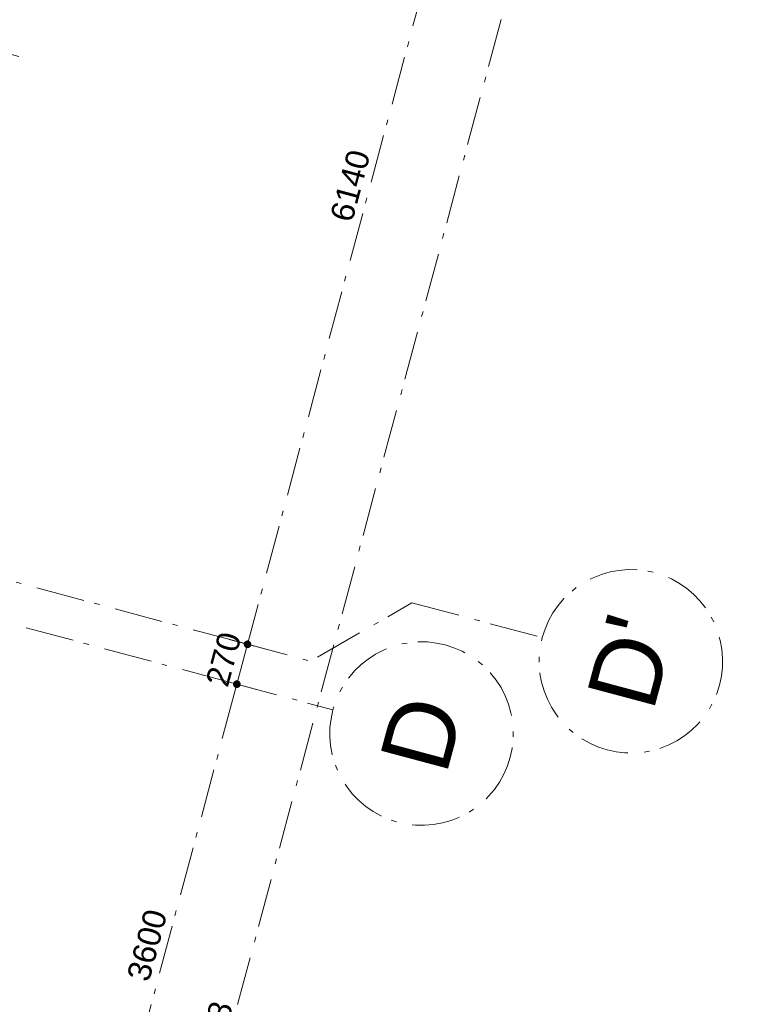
# Model space of a CAD drawing. Header units: millimetres. Extents: x -62314 to 79800, y -34032 to 28340.
# Tile 117 of 256: x 67246 to 71976, y -20492 to -14054. Entities that reach past the tile are written whole.
import ezdxf
from ezdxf.enums import TextEntityAlignment as Align

# ---------------------------------------------------------------- set-up
doc = ezdxf.new("R2010")
doc.units = ezdxf.units.MM
doc.header["$LTSCALE"] = 508
doc.header["$PDMODE"] = 1
doc.header["$PDSIZE"] = -2
doc.linetypes.add('Dash Style-6', pattern=[1.04164, 0.625, -0.20828, 0.06943, -0.13893])
doc.layers.get('0').update_dxf_attribs({"lineweight": 0})
doc.layers.get('DEFPOINTS').update_dxf_attribs({"lineweight": 0})
for name, color, linetype, lineweight in [('(00) tekening-stramien-algemeen', 7, 'Dash Style-6', 0), ('Dimension', 7, 'Continuous', 0), ('None', 7, 'Continuous', 0)]:
    doc.layers.add(name, color=color, linetype=linetype, lineweight=lineweight)
doc.styles.add('Arial', font='Arial')
doc.styles.add('Helvetica', font='Helvetica')
doc.dimstyles.new('KE __', dxfattribs={"dimtxt": 151.308594, "dimasz": 50.074463, "dimexe": 125, "dimexo": 500, "dimgap": 25, "dimtad": 1, "dimdec": 1, "dimtxsty": 'Helvetica', "dimblk": 'DOT', "dimblk1": 'DOT', "dimblk2": 'DOT', "dimcen": 0, "dimdle": 100, "dimazin": 0, "dimtfac": 0.8, "dimtdec": 1, "dimtix": 1, "dimtmove": 0, "dimatfit": 0, "dimldrblk": 'DOT', "dimfxl": 150, "dimfxlon": 1, "dimfrac": 2, "dimtolj": 1, "dimarcsym": 0})

# ---------------------------------------------------------------- blocks, each defined once
blk = doc.blocks.new('_Dot')
at = {"color": 0, "linetype": 'ByBlock', "lineweight": -2}
blk.add_line((-0.5, 0), (-1, 0), dxfattribs=at)
at = {"color": 0, "linetype": 'ByBlock', "const_width": 0.5}
blk.add_lwpolyline([(-0.25, 0, 1), (0.25, 0, 1)], format="xyb", close=True, dxfattribs=at)
blk = doc.blocks.new('*D186')
at = {"layer": 'DEFPOINTS', "color": 0, "transparency": 33554687}
for p in [(20550, 8366.7), (23381.5, 8366.7), (20322.7, 3887)]:
    blk.add_point(p, dxfattribs=at)
at = {"layer": 'Dimension', "color": 0, "lineweight": -2, "transparency": 33554687}
for p, q in [((23231.5, 8366.7), (23506.5, 8366.7)), ((23381.5, 3937.1), (23381.5, 8316.6)), ((23231.5, 3887), (23506.5, 3887))]:
    blk.add_line(p, q, dxfattribs=at)
at = {"layer": 'Dimension', "color": 0, "lineweight": -2, "xscale": 50.07446289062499, "yscale": 50.07446289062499, "zscale": 50.07446289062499}
for p, rotation in [((23381.5, 8366.7), 90), ((23381.5, 3887), 270)]:
    blk.add_blockref('_Dot', p, dxfattribs=dict(at, rotation=rotation))
at = {"layer": 'Dimension', "color": 0, "lineweight": 0, "transparency": 33554687, "insert": (23280.9, 6126.8), "char_height": 151.31, "attachment_point": 5, "rotation": 90, "style": 'Helvetica'}
blk.add_mtext('\\A1;4480', dxfattribs=at)
blk = doc.blocks.new('*D296')
at = {"layer": 'DEFPOINTS', "color": 0, "transparency": 33554687}
for p in [(7442.3, 200), (6220.5, -371.5), (6220.5, -671.9)]:
    blk.add_point(p, dxfattribs=at)
at = {"layer": 'Dimension', "color": 0, "lineweight": -2, "transparency": 33554687}
for p, q in [((7442.3, -521.9), (7442.3, -796.9)), ((7392.2, -671.9), (6270.6, -671.9)), ((6220.5, -871.5), (6220.5, -796.9))]:
    blk.add_line(p, q, dxfattribs=at)
at = {"layer": 'Dimension', "color": 0, "lineweight": -2, "xscale": 50.07446289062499, "yscale": 50.07446289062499, "zscale": 50.07446289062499, "rotation": 180}
blk.add_blockref('_Dot', (6220.5, -671.9), dxfattribs=at)
at = {"layer": 'Dimension', "color": 0, "lineweight": -2, "xscale": 50.07446289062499, "yscale": 50.07446289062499, "zscale": 50.07446289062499}
blk.add_blockref('_Dot', (7442.3, -671.9), dxfattribs=at)
at = {"layer": 'Dimension', "color": 0, "lineweight": 0, "transparency": 33554687, "insert": (6831.4, -621.6), "char_height": 75.65, "attachment_point": 5, "style": 'Helvetica'}
blk.add_mtext('\\A1;1222', dxfattribs=at)
blk = doc.blocks.new('Group-176-1')
at = {"layer": '(00) tekening-stramien-algemeen', "color": 2, "lineweight": 0, "transparency": 33554687}
for p, q in [((71038, 270), (-1884.5, 270)), ((71038, 0), (-1884.5, 0))]:
    blk.add_line(p, q, dxfattribs=at)
blk = doc.blocks.new('Stramien blok B')
at = {"layer": 'None', "color": 17, "transparency": 33554687}
blk.add_blockref('Group-176-1', (0, 0), dxfattribs=at)
blk = doc.blocks.new('00-stramienbol')
at = {"layer": '(00) tekening-stramien-algemeen', "color": 2, "lineweight": 0, "transparency": 33554687, "flags": 128}
blk.add_lwpolyline([(0, 600), (58.8, 597.1), (117.1, 588.5), (174.2, 574.2), (229.6, 554.3), (282.8, 529.2), (333.3, 498.9), (380.6, 463.8), (424.3, 424.3), (463.8, 380.6), (498.9, 333.3), (529.2, 282.8), (554.3, 229.6), (574.2, 174.2), (588.5, 117.1), (597.1, 58.8), (600, 0), (597.1, -58.8), (588.5, -117.1), (574.2, -174.2), (554.3, -229.6), (529.2, -282.8), (498.9, -333.3), (463.8, -380.6), (424.3, -424.3), (380.6, -463.8), (333.3, -498.9), (282.8, -529.2), (229.6, -554.3), (174.2, -574.2), (117.1, -588.5), (58.8, -597.1), (0, -600), (-58.8, -597.1), (-117.1, -588.5), (-174.2, -574.2), (-229.6, -554.3), (-282.8, -529.2), (-333.3, -498.9), (-380.6, -463.8), (-424.3, -424.3), (-463.8, -380.6), (-498.9, -333.3), (-529.2, -282.8), (-554.3, -229.6), (-574.2, -174.2), (-588.5, -117.1), (-597.1, -58.8), (-600, 0), (-597.1, 58.8), (-588.5, 117.1), (-574.2, 174.2), (-554.3, 229.6), (-529.2, 282.8), (-498.9, 333.3), (-463.8, 380.6), (-424.3, 424.3), (-380.6, 463.8), (-333.3, 498.9), (-282.8, 529.2), (-229.6, 554.3), (-174.2, 574.2), (-117.1, 588.5), (-58.8, 597.1)], close=True, dxfattribs=at)
at = {"layer": '(00) tekening-stramien-algemeen', "color": 7, "linetype": 'Continuous', "lineweight": 0, "transparency": 33554687}
for p in [(0, 600), (-600, 0), (0, 0), (600, 0), (0, -600)]:
    blk.add_point(p, dxfattribs=at)
at = {"layer": '(00) tekening-stramien-algemeen', "color": 2, "transparency": 33554687, "style": 'Arial'}
blk.add_attdef('hoofdveld', text='', height=453.1, dxfattribs=at).set_placement((0, 0), align=Align.MIDDLE_CENTER)
at = {"layer": 'None', "color": 0, "flags": 1}
for tag, p in [('subveld_1', (-600, -1415.6)), ('subveld_2', (-600, -2231.2))]:
    blk.add_attdef(tag, p, '', height=453.1, dxfattribs=at)
blk = doc.blocks.new('*D384')
at = {"layer": '(00) tekening-stramien-algemeen', "color": 0, "lineweight": -2, "transparency": 33554687}
for p, q in [((7201.3, -50), (7201.3, -175)), ((10751.2, -50), (7251.4, -50)), ((10801.3, -73.9), (10801.3, -175))]:
    blk.add_line(p, q, dxfattribs=at)
at = {"layer": 'DEFPOINTS', "color": 0, "transparency": 33554687}
for p in [(7201.3, 450), (10801.3, 426.1), (7201.3, -50)]:
    blk.add_point(p, dxfattribs=at)
at = {"layer": '(00) tekening-stramien-algemeen', "color": 0, "lineweight": -2, "xscale": 50.07446289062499, "yscale": 50.07446289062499, "zscale": 50.07446289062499, "rotation": 180}
blk.add_blockref('_Dot', (7201.3, -50), dxfattribs=at)
at = {"layer": '(00) tekening-stramien-algemeen', "color": 0, "lineweight": -2, "xscale": 50.07446289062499, "yscale": 50.07446289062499, "zscale": 50.07446289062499}
blk.add_blockref('_Dot', (10801.3, -50), dxfattribs=at)
at = {"layer": '(00) tekening-stramien-algemeen', "color": 0, "lineweight": 0, "transparency": 33554687, "insert": (9001.3, 75.7), "char_height": 151.31, "attachment_point": 5, "style": 'Helvetica'}
blk.add_mtext('\\A1;3600', dxfattribs=at)
blk = doc.blocks.new('*D385')
at = {"layer": '(00) tekening-stramien-algemeen', "color": 0, "lineweight": -2, "transparency": 33554687}
for p, q in [((10751.2, -50), (10701.2, -50)), ((10801.3, -50), (10801.3, -175)), ((11071.3, -50), (10801.3, -50)), ((11071.3, -50.1), (11071.3, -175)), ((11121.4, -50), (11171.5, -50))]:
    blk.add_line(p, q, dxfattribs=at)
at = {"layer": 'DEFPOINTS', "color": 0, "transparency": 33554687}
for p in [(10801.3, 450), (11071.3, 449.9), (10801.3, -50)]:
    blk.add_point(p, dxfattribs=at)
at = {"layer": '(00) tekening-stramien-algemeen', "color": 0, "lineweight": -2, "xscale": 50.07446289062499, "yscale": 50.07446289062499, "zscale": 50.07446289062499}
blk.add_blockref('_Dot', (10801.3, -50), dxfattribs=at)
at = {"layer": '(00) tekening-stramien-algemeen', "color": 0, "lineweight": -2, "xscale": 50.07446289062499, "yscale": 50.07446289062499, "zscale": 50.07446289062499, "rotation": 180}
blk.add_blockref('_Dot', (11071.3, -50), dxfattribs=at)
at = {"layer": '(00) tekening-stramien-algemeen', "color": 0, "lineweight": 0, "transparency": 33554687, "insert": (10936.3, 75.7), "char_height": 151.31, "attachment_point": 5, "style": 'Helvetica'}
blk.add_mtext('\\A1;270', dxfattribs=at)
blk = doc.blocks.new('*D388')
at = {"layer": '(00) tekening-stramien-algemeen', "color": 0, "lineweight": -2, "transparency": 33554687}
for p, q in [((11071.3, -96.1), (11071.3, 75)), ((17161.3, -50), (11121.4, -50)), ((17211.3, -503.1), (17211.3, -175))]:
    blk.add_line(p, q, dxfattribs=at)
at = {"layer": 'DEFPOINTS', "color": 0, "transparency": 33554687}
for p in [(11071.3, -50), (17211.3, -3.1), (11071.3, -596.1)]:
    blk.add_point(p, dxfattribs=at)
at = {"layer": '(00) tekening-stramien-algemeen', "color": 0, "lineweight": -2, "xscale": 50.07446289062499, "yscale": 50.07446289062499, "zscale": 50.07446289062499, "rotation": 180}
blk.add_blockref('_Dot', (11071.3, -50), dxfattribs=at)
at = {"layer": '(00) tekening-stramien-algemeen', "color": 0, "lineweight": -2, "xscale": 50.07446289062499, "yscale": 50.07446289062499, "zscale": 50.07446289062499}
blk.add_blockref('_Dot', (17211.3, -50), dxfattribs=at)
at = {"layer": '(00) tekening-stramien-algemeen', "color": 0, "lineweight": 0, "transparency": 33554687, "insert": (14141.3, 75.7), "char_height": 151.31, "attachment_point": 5, "style": 'Helvetica'}
blk.add_mtext('\\A1;6140', dxfattribs=at)
blk = doc.blocks.new('*D389')
at = {"layer": '(00) tekening-stramien-algemeen', "color": 0, "lineweight": -2, "transparency": 33554687}
for p, q in [((-267.1, -446), (-267.1, -721)), ((17211.3, -446.1), (17211.3, -721.1)), ((-217, -596), (17161.3, -596.1))]:
    blk.add_line(p, q, dxfattribs=at)
at = {"layer": 'DEFPOINTS', "color": 0, "transparency": 33554687}
for p in [(-267.1, 3333.4), (17211.3, 100), (17211.3, -596.1)]:
    blk.add_point(p, dxfattribs=at)
at = {"layer": '(00) tekening-stramien-algemeen', "color": 0, "lineweight": -2, "xscale": 50.07446289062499, "yscale": 50.07446289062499, "zscale": 50.07446289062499}
for p, rotation in [((-267.1, -596), 179.9996842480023), ((17211.3, -596.1), 359.9996842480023)]:
    blk.add_blockref('_Dot', p, dxfattribs=dict(at, rotation=rotation))
at = {"layer": '(00) tekening-stramien-algemeen', "color": 0, "lineweight": 0, "transparency": 33554687, "insert": (8472.1, -495.4), "char_height": 151.31, "attachment_point": 5, "rotation": 359.99968, "style": 'Helvetica'}
blk.add_mtext('\\A1;17478', dxfattribs=at)
blk = doc.blocks.new('blok b-v1-gevel_constructie')
at = {"layer": 'Dimension', "color": 17, "lineweight": 0, "transparency": 33554687}
dim = blk.add_linear_dim(base=(23381.55, 8366.67), p1=(20322.67, 3887), p2=(20549.99, 8366.67), angle=270, dimstyle='KE __', override={"dimgap": 25, "dimdec": 0, "dimpost": '<>', "dimtxsty": 'Helvetica', "dimtmove": 2}, dxfattribs=at)
dim.commit()
dim.dimension.update_dxf_attribs({"geometry": '*D186', "text_midpoint": (23280.89, 6126.83)})
blk = doc.blocks.new('bu-b-10')
at = {"layer": 'Dimension', "color": 17, "lineweight": 0, "transparency": 33554687}
dim = blk.add_linear_dim(base=(6220.5, -671.9), p1=(7442.3, 200), p2=(6220.5, -371.5), dimstyle='KE __', override={"dimtxt": 75.654297, "dimgap": 12.5, "dimdec": 0, "dimpost": '<>', "dimtxsty": 'Helvetica', "dimtmove": 2}, dxfattribs=at)
dim.commit()
dim.dimension.update_dxf_attribs({"geometry": '*D296', "text_midpoint": (6831.4, -621.6)})
blk = doc.blocks.new('blok B 01 (2D)')
at = {"layer": 'None', "color": 17, "transparency": 33554687, "rotation": 90}
blk.add_blockref('bu-b-10', (68047, 8444.1), dxfattribs=at)
at = {"layer": 'None', "color": 17, "transparency": 33554687}
blk.add_blockref('blok b-v1-gevel_constructie', (47480, 0), dxfattribs=at)
blk = doc.blocks.new('stramien kop gevel blok B')
at = {"layer": '(00) tekening-stramien-algemeen', "color": 2, "lineweight": 0}
for p, q in [((10801.3, 0), (10801.3, -700)), ((11611.3, -1018.4), (11611.3, -1900))]:
    blk.add_line(p, q, dxfattribs=at)
at = {"layer": '(00) tekening-stramien-algemeen', "color": 2, "lineweight": 0, "transparency": 33554687, "flags": 128}
blk.add_lwpolyline([(11071.3, 0), (11071.3, -475.4), (11611.3, -1018.4)], dxfattribs=at)
at = {"layer": '(00) tekening-stramien-algemeen', "color": 2}
ref = blk.add_blockref('00-stramienbol', (10801.3, -1300), dxfattribs=dict(at, rotation=180))
ref.add_attrib('hoofdveld', 'D', dxfattribs={"color": 2, "transparency": 33554687, "height": 453.1, "style": 'Arial'}).set_placement((10801.3, -1300), align=Align.MIDDLE_CENTER)
ref = blk.add_blockref('00-stramienbol', (11611.3, -2500), dxfattribs=dict(at, xscale=-1, rotation=180))
ref.add_attrib('hoofdveld', "D'", dxfattribs={"color": 2, "transparency": 33554687, "height": 453.1, "style": 'Arial'}).set_placement((11611.3, -2500), align=Align.MIDDLE_CENTER)
at = {"layer": '(00) tekening-stramien-algemeen', "color": 2, "lineweight": 0, "transparency": 33554687}
dim = blk.add_linear_dim(base=(17211.3, -596.1), p1=(-267.1, 3333.4), p2=(17211.3, 100), angle=359.99968, dimstyle='KE __', override={"dimtxt": 151.308594, "dimgap": 25, "dimdec": 0, "dimpost": '<>', "dimtxsty": 'Helvetica', "dimtmove": 2}, dxfattribs=at)
dim.commit()
dim.dimension.update_dxf_attribs({"geometry": '*D389', "text_midpoint": (8472.1, -495.4)})
for base, p1, p2, picture, middle in [((7201.3, -50), (10801.3, 426.1), (7201.3, 450), '*D384', (9001.3, 75.7)), ((10801.3, -50), (11071.3, 449.9), (10801.3, 450), '*D385', (10936.3, 75.7)), ((11071.3, -50), (17211.3, -3.1), (11071.3, -596.1), '*D388', (14141.3, 75.7))]:
    dim = blk.add_linear_dim(base=base, p1=p1, p2=p2, dimstyle='KE __', override={"dimtxt": 151.308594, "dimgap": 50, "dimdec": 0, "dimpost": '<>', "dimtxsty": 'Helvetica', "dimtmove": 2}, dxfattribs=at)
    dim.commit()
    dim.dimension.update_dxf_attribs({"geometry": picture, "text_midpoint": middle})

msp = doc.modelspace()

# ---------------------------------------------------------------- block references
at = {"layer": 'None', "color": 17, "transparency": 33554687}
for name, p, rotation in [('blok B 01 (2D)', (-3125.94, -10622.93), 344.9999999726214), ('Stramien blok B', (0, 0), 344.9999645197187), ('stramien kop gevel blok B', (65826.97, -28820.67), 75.02800383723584)]:
    msp.add_blockref(name, p, dxfattribs=dict(at, rotation=rotation))

doc.saveas('drawing.dxf')
